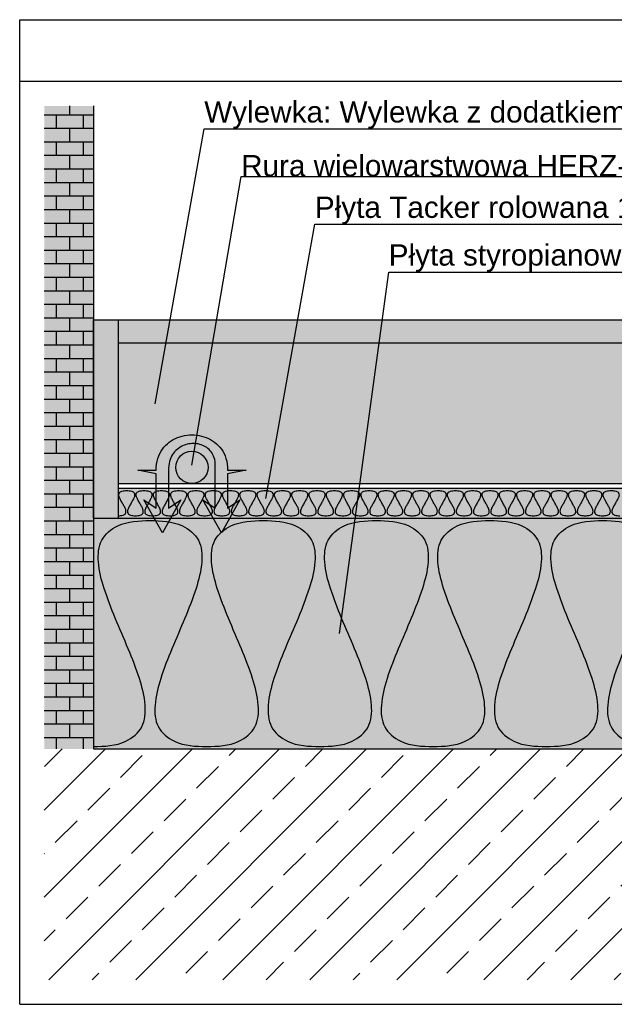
# Model space of a CAD drawing. Header units: millimetres. Extents: x 206445 to 335272, y 14092 to 100072.
# Tile 27 of 38: x 325868 to 329251, y 38958 to 44558. Entities that reach past the tile are written whole.
import ezdxf
from ezdxf.lldxf.tags import DXFTag

# ---------------------------------------------------------------- set-up
doc = ezdxf.new("R2010")
doc.units = ezdxf.units.MM
doc.layers.add('IS_Rysunek_konstrukcji_podłogi', color=7, linetype='SOLID', true_color=0x000000)
doc.styles.get("Standard").update_dxf_attribs({"font": 'arial.ttf'})
tags = doc.linetypes.add('SOLID', pattern=[10, 10, 0]).pattern_tags.tags
tags[6:7] = [DXFTag(74, 4), DXFTag(75, 0), DXFTag(340, '0'), DXFTag(46, 0.0), DXFTag(50, 0.0), DXFTag(44, 0.0), DXFTag(45, 0.0)]
tags[4:5] = [DXFTag(74, 4), DXFTag(75, 0), DXFTag(340, '0'), DXFTag(46, 0.0), DXFTag(50, 0.0), DXFTag(44, 0.0), DXFTag(45, 0.0)]

msp = doc.modelspace()

# ---------------------------------------------------------------- hatches: boundary and pattern name
at = {"layer": 'IS_Rysunek_konstrukcji_podłogi'}
for color, points in [(15, [(326007.8, 44068.2), (326007.8, 40410.7), (326287.8, 40410.7), (326287.8, 44068.2)]), (1, [(326287.8, 41723.2), (326287.8, 42852), (326427.8, 42852), (326427.8, 41723.2)]), (176, [(326427.8, 42720.7), (326427.8, 42852), (332727.8, 42852), (332727.8, 42720.7)]), (9, [(326427.8, 41920.1), (326427.8, 42720.7), (332727.8, 42720.7), (332727.8, 41920.1)]), (41, [(326427.8, 41723.2), (326427.8, 41893.9), (332727.8, 41893.9), (332727.8, 41723.2)]), (2, [(326287.8, 40410.7), (326287.8, 41723.2), (332727.8, 41723.2), (332727.8, 40410.7)])]:
    msp.add_hatch(color=color, dxfattribs=at).paths.add_polyline_path(points)
h = msp.add_hatch(dxfattribs=at)
h.set_pattern_fill('BRICK', color=256, scale=308, style=0)
h.set_pattern_definition([(0, (-89646.64, -20200.17), (0, 77), []), (90, (-89646.64, -20200.17), (-154, 9e-15), [77, -77]), (90, (-89569.64, -20200.17), (-154, 9e-15), [-77, 77])])
h.paths.add_polyline_path([(326007.8, 44068.2), (326007.8, 40410.7), (326287.8, 40410.7), (326287.8, 44068.2)])
h = msp.add_hatch(dxfattribs=at)
h.set_pattern_fill('AR-CONC', color=256, scale=14, style=0)
h.set_pattern_definition([(50, (-89646.64, -20200.17), (100.416426, -8.785299), [10.5, -115.5]), (355, (-89646.64, -20200.17), (-19.425187, 105.306899), [8.4, -92.4]), (100.4514, (-89638.27, -20200.9), (80.991313, 96.521536), [8.923627, -98.159896]), (46.1842, (-89646.64, -20172.17), (149.413747, -23.172662), [15.75, -173.25]), (96.6356, (-89634.19, -20174.1), (130.85278, 136.3765), [13.38544, -147.23982]), (351.1842, (-89646.64, -20172.17), (130.85267, 136.376604), [12.6, -138.6]), (21, (-89632.64, -20179.17), (83.566987, -56.366645), [10.5, -115.5]), (326, (-89632.64, -20179.17), (34.064146, 101.521006), [8.4, -92.4]), (71.4514, (-89625.68, -20183.87), (117.631168, 45.15427), [8.923627, -98.159896]), (37.5, (-89646.64, -20200.17), (1.7023797, 46.6051395), [0, -91.28, 0, -93.8, 0, -92.75]), (7.5, (-89646.64, -20200.17), (36.829735, 55.2176397), [0, -53.48, 0, -89.18, 0, -35.35]), (327.5, (-89677.86, -20200.17), (74.735141, -3.157682), [0, -35, 0, -109.2, 0, -144.9]), (317.5, (-89691.86, -20200.17), (81.646064, 14.014698), [0, -45.5, 0, -72.52, 0, -102.9])])
h.paths.add_polyline_path([(326427.8, 41920.1), (326427.8, 42720.7), (332727.8, 42720.7), (332727.8, 41920.1)])
h = msp.add_hatch(dxfattribs=at)
h.set_pattern_fill('ANSI33', color=256, scale=1400, style=0)
h.set_pattern_definition([(45, (-89646.64, -20200.17), (-247.48737, 247.48737), []), (45, (-89399.15, -20200.17), (-247.48737, 247.48737), [175, -87.5])])
h.paths.add_polyline_path([(326007.8, 39098.2), (326007.8, 40410.7), (332727.8, 40410.7), (332727.8, 39098.2)])

# ---------------------------------------------------------------- linework, layer by layer
for p, q in [((325867.8, 38958.2), (325867.8, 44558.2)), ((325867.8, 44558.2), (332867.8, 44558.2)), ((325867.8, 38958.2), (325867.8, 44208.2)), ((325867.8, 44208.2), (332867.8, 44208.2)), ((326287.8, 44068.2), (326287.8, 40410.7)), ((326637.8, 42372.9), (326917.8, 43937)), ((326917.8, 43937), (331285.8, 43937)), ((326847.8, 42025.1), (327127.8, 43665.7)), ((327127.8, 43665.7), (330739.8, 43665.7)), ((327267.8, 41834.8), (327547.8, 43394.5)), ((327547.8, 43394.5), (330613.8, 43394.5)), ((327687.8, 41067), (327967.8, 43123.2)), ((327967.8, 43123.2), (331299.8, 43123.2)), ((326287.8, 41723.2), (326287.8, 42852)), ((326287.8, 42852), (326427.8, 42852)), ((326427.8, 42852), (332727.8, 42852)), ((326427.8, 42852), (326427.8, 41723.2)), ((326427.8, 42720.7), (332727.8, 42720.7)), ((326980.8, 41780.1), (326980.8, 42025.1)), ((326644.8, 41976.1), (326539.8, 41997.1)), ((326539.8, 41997.1), (326644.8, 41997.1)), ((326644.8, 41780.1), (326644.8, 41976.1)), ((326714.8, 41997.1), (326714.8, 41780.1)), ((327050.8, 41997.1), (327155.8, 41997.1)), ((327155.8, 41997.1), (327050.8, 41976.1)), ((327050.8, 41976.1), (327050.8, 41780.1)), ((326427.8, 41920.1), (332727.8, 41920.1)), ((326427.8, 41893.9), (332727.8, 41893.9)), ((326427.8, 41893.9), (332727.8, 41893.9)), ((326679.8, 41640.1), (326574.8, 41826.8)), ((326574.8, 41826.8), (326644.8, 41780.1)), ((326784.8, 41826.8), (326679.8, 41640.1)), ((326714.8, 41780.1), (326784.8, 41826.8)), ((327015.8, 41640.1), (326910.8, 41826.8)), ((326910.8, 41826.8), (326980.8, 41780.1)), ((327120.8, 41826.8), (327015.8, 41640.1)), ((327050.8, 41780.1), (327120.8, 41826.8)), ((326287.8, 41723.2), (332727.8, 41723.2)), ((326287.8, 41723.2), (326427.8, 41723.2)), ((326427.8, 41723.2), (332727.8, 41723.2)), ((326287.8, 40410.7), (332727.8, 40410.7)), ((325867.8, 38958.2), (332867.8, 38958.2)), ((325867.8, 38958.2), (332867.8, 38958.2))]:
    msp.add_line(p, q, dxfattribs=at)
msp.add_ellipse((326847.8, 42012), major_axis=(91.9, 0), ratio=1, dxfattribs=at)
for points, knots in [([(326644.8, 41997.1), (326644.8, 42019.3), (326650.2, 42061.5), (326676.9, 42116.7), (326717.1, 42157.5), (326766, 42184), (326820, 42197.2), (326875.5, 42197.2), (326929.5, 42184), (326978.4, 42157.5), (327018.6, 42116.7), (327045.4, 42061.5), (327050.8, 42019.3), (327050.8, 41997.1)], [0, 0, 0, 0, 4.75892, 8.957988, 12.91344, 16.818823, 20.746421, 24.690072, 28.61767, 32.523052, 36.478504, 40.677573, 45.436492, 45.436492, 45.436492, 45.436492]), ([(326980.8, 42025.1), (326980.8, 42039.1), (326977.2, 42065.9), (326959.6, 42100.6), (326933.3, 42126), (326901.2, 42142), (326865.8, 42148.9), (326829.3, 42147), (326793.8, 42135.9), (326761.7, 42115.4), (326735.5, 42084.8), (326718.2, 42044.2), (326714.8, 42013.4), (326714.8, 41997.1)], [0, 0, 0, 0, 3.00645, 5.668686, 8.193016, 10.704969, 13.253303, 15.84069, 18.459509, 21.125605, 23.908379, 26.948404, 30.449064, 30.449064, 30.449064, 30.449064])]:
    msp.add_open_spline(points, degree=3, knots=knots, dxfattribs=at)
at = {"layer": 'IS_Rysunek_konstrukcji_podłogi', "color": 8, "true_color": 0x777777}
for points, knots in [([(326427.8, 41737.2), (326437.2, 41737.2), (326452, 41737.7), (326471.4, 41747.4), (326474, 41764.9), (326467.6, 41781.4), (326458, 41799.3), (326446.8, 41817.8), (326437.2, 41835.7), (326430.8, 41852.2), (326433.4, 41869.7), (326452.7, 41879.4), (326467.5, 41879.9), (326477, 41879.9)], [0, 0, 0, 0, 2.021393, 3.209987, 4.203861, 5.457031, 6.965177, 8.567762, 10.075908, 11.329078, 12.322952, 13.511546, 15.532939, 15.532939, 15.532939, 15.532939]), ([(326477, 41879.9), (326486.4, 41879.9), (326501.3, 41879.4), (326520.6, 41869.7), (326523.2, 41852.2), (326516.8, 41835.7), (326507.2, 41817.8), (326496, 41799.3), (326486.4, 41781.4), (326480, 41764.9), (326482.6, 41747.4), (326501.9, 41737.7), (326516.8, 41737.2), (326526.2, 41737.2)], [0, 0, 0, 0, 2.021393, 3.209987, 4.203861, 5.457031, 6.965177, 8.567762, 10.075908, 11.329078, 12.322952, 13.511546, 15.532939, 15.532939, 15.532939, 15.532939]), ([(326526.2, 41737.2), (326535.6, 41737.2), (326550.5, 41737.7), (326569.8, 41747.4), (326572.4, 41764.9), (326566, 41781.4), (326556.4, 41799.3), (326545.2, 41817.8), (326535.6, 41835.7), (326529.2, 41852.2), (326531.8, 41869.7), (326551.1, 41879.4), (326566, 41879.9), (326575.4, 41879.9)], [0, 0, 0, 0, 2.021393, 3.209987, 4.203861, 5.457031, 6.965177, 8.567762, 10.075908, 11.329078, 12.322952, 13.511546, 15.532939, 15.532939, 15.532939, 15.532939]), ([(326575.4, 41879.9), (326584.8, 41879.9), (326599.7, 41879.4), (326619, 41869.7), (326621.6, 41852.2), (326615.2, 41835.7), (326605.6, 41817.8), (326594.4, 41799.3), (326584.8, 41781.4), (326578.4, 41764.9), (326581, 41747.4), (326600.4, 41737.7), (326615.2, 41737.2), (326624.6, 41737.2)], [0, 0, 0, 0, 2.021393, 3.209987, 4.203861, 5.457031, 6.965177, 8.567762, 10.075908, 11.329078, 12.322952, 13.511546, 15.532939, 15.532939, 15.532939, 15.532939]), ([(326624.6, 41737.2), (326634.1, 41737.2), (326648.9, 41737.7), (326668.3, 41747.4), (326670.8, 41764.9), (326664.4, 41781.4), (326654.8, 41799.3), (326643.6, 41817.8), (326634.1, 41835.7), (326627.7, 41852.2), (326630.2, 41869.7), (326649.6, 41879.4), (326664.4, 41879.9), (326673.9, 41879.9)], [0, 0, 0, 0, 2.021393, 3.209987, 4.203861, 5.457031, 6.965177, 8.567762, 10.075908, 11.329078, 12.322952, 13.511546, 15.532939, 15.532939, 15.532939, 15.532939]), ([(326673.9, 41879.9), (326683.3, 41879.9), (326698.1, 41879.4), (326717.5, 41869.7), (326720.1, 41852.2), (326713.6, 41835.7), (326704.1, 41817.8), (326692.9, 41799.3), (326683.3, 41781.4), (326676.9, 41764.9), (326679.4, 41747.4), (326698.8, 41737.7), (326713.6, 41737.2), (326723.1, 41737.2)], [0, 0, 0, 0, 2.021393, 3.209987, 4.203861, 5.457031, 6.965177, 8.567762, 10.075908, 11.329078, 12.322952, 13.511546, 15.532939, 15.532939, 15.532939, 15.532939]), ([(326723.1, 41737.2), (326732.5, 41737.2), (326747.4, 41737.7), (326766.7, 41747.4), (326769.3, 41764.9), (326762.9, 41781.4), (326753.3, 41799.3), (326742.1, 41817.8), (326732.5, 41835.7), (326726.1, 41852.2), (326728.7, 41869.7), (326748, 41879.4), (326762.9, 41879.9), (326772.3, 41879.9)], [0, 0, 0, 0, 2.021393, 3.209987, 4.203861, 5.457031, 6.965177, 8.567762, 10.075908, 11.329078, 12.322952, 13.511546, 15.532939, 15.532939, 15.532939, 15.532939]), ([(326772.3, 41879.9), (326781.7, 41879.9), (326796.6, 41879.4), (326815.9, 41869.7), (326818.5, 41852.2), (326812.1, 41835.7), (326802.5, 41817.8), (326791.3, 41799.3), (326781.7, 41781.4), (326775.3, 41764.9), (326777.9, 41747.4), (326797.2, 41737.7), (326812.1, 41737.2), (326821.5, 41737.2)], [0, 0, 0, 0, 2.021393, 3.209987, 4.203861, 5.457031, 6.965177, 8.567762, 10.075908, 11.329078, 12.322952, 13.511546, 15.532939, 15.532939, 15.532939, 15.532939]), ([(326821.5, 41737.2), (326830.9, 41737.2), (326845.8, 41737.7), (326865.1, 41747.4), (326867.7, 41764.9), (326861.3, 41781.4), (326851.7, 41799.3), (326840.5, 41817.8), (326830.9, 41835.7), (326824.5, 41852.2), (326827.1, 41869.7), (326846.4, 41879.4), (326861.3, 41879.9), (326870.7, 41879.9)], [0, 0, 0, 0, 2.021393, 3.209987, 4.203861, 5.457031, 6.965177, 8.567762, 10.075908, 11.329078, 12.322952, 13.511546, 15.532939, 15.532939, 15.532939, 15.532939]), ([(326870.7, 41879.9), (326880.2, 41879.9), (326895, 41879.4), (326914.4, 41869.7), (326916.9, 41852.2), (326910.5, 41835.7), (326900.9, 41817.8), (326889.7, 41799.3), (326880.2, 41781.4), (326873.7, 41764.9), (326876.3, 41747.4), (326895.7, 41737.7), (326910.5, 41737.2), (326919.9, 41737.2)], [0, 0, 0, 0, 2.021393, 3.209987, 4.203861, 5.457031, 6.965177, 8.567762, 10.075908, 11.329078, 12.322952, 13.511546, 15.532939, 15.532939, 15.532939, 15.532939]), ([(326919.9, 41737.2), (326929.4, 41737.2), (326944.2, 41737.7), (326963.6, 41747.4), (326966.2, 41764.9), (326959.7, 41781.4), (326950.2, 41799.3), (326939, 41817.8), (326929.4, 41835.7), (326923, 41852.2), (326925.5, 41869.7), (326944.9, 41879.4), (326959.7, 41879.9), (326969.2, 41879.9)], [0, 0, 0, 0, 2.021393, 3.209987, 4.203861, 5.457031, 6.965177, 8.567762, 10.075908, 11.329078, 12.322952, 13.511546, 15.532939, 15.532939, 15.532939, 15.532939]), ([(326969.2, 41879.9), (326978.6, 41879.9), (326993.4, 41879.4), (327012.8, 41869.7), (327015.4, 41852.2), (327009, 41835.7), (326999.4, 41817.8), (326988.2, 41799.3), (326978.6, 41781.4), (326972.2, 41764.9), (326974.8, 41747.4), (326994.1, 41737.7), (327009, 41737.2), (327018.4, 41737.2)], [0, 0, 0, 0, 2.021393, 3.209987, 4.203861, 5.457031, 6.965177, 8.567762, 10.075908, 11.329078, 12.322952, 13.511546, 15.532939, 15.532939, 15.532939, 15.532939]), ([(327018.4, 41737.2), (327027.8, 41737.2), (327042.7, 41737.7), (327062, 41747.4), (327064.6, 41764.9), (327058.2, 41781.4), (327048.6, 41799.3), (327037.4, 41817.8), (327027.8, 41835.7), (327021.4, 41852.2), (327024, 41869.7), (327043.3, 41879.4), (327058.2, 41879.9), (327067.6, 41879.9)], [0, 0, 0, 0, 2.021393, 3.209987, 4.203861, 5.457031, 6.965177, 8.567762, 10.075908, 11.329078, 12.322952, 13.511546, 15.532939, 15.532939, 15.532939, 15.532939]), ([(327067.6, 41879.9), (327077, 41879.9), (327091.9, 41879.4), (327111.2, 41869.7), (327113.8, 41852.2), (327107.4, 41835.7), (327097.8, 41817.8), (327086.6, 41799.3), (327077, 41781.4), (327070.6, 41764.9), (327073.2, 41747.4), (327092.5, 41737.7), (327107.4, 41737.2), (327116.8, 41737.2)], [0, 0, 0, 0, 2.021393, 3.209987, 4.203861, 5.457031, 6.965177, 8.567762, 10.075908, 11.329078, 12.322952, 13.511546, 15.532939, 15.532939, 15.532939, 15.532939]), ([(327116.8, 41737.2), (327126.3, 41737.2), (327141.1, 41737.7), (327160.4, 41747.4), (327163, 41764.9), (327156.6, 41781.4), (327147, 41799.3), (327135.8, 41817.8), (327126.2, 41835.7), (327119.8, 41852.2), (327122.4, 41869.7), (327141.8, 41879.4), (327156.6, 41879.9), (327166, 41879.9)], [0, 0, 0, 0, 2.021393, 3.209987, 4.203861, 5.457031, 6.965177, 8.567762, 10.075908, 11.329078, 12.322952, 13.511546, 15.532939, 15.532939, 15.532939, 15.532939]), ([(327166, 41879.9), (327175.5, 41879.9), (327190.3, 41879.4), (327209.7, 41869.7), (327212.2, 41852.2), (327205.8, 41835.7), (327196.2, 41817.8), (327185.1, 41799.3), (327175.5, 41781.4), (327169.1, 41764.9), (327171.6, 41747.4), (327191, 41737.7), (327205.8, 41737.2), (327215.3, 41737.2)], [0, 0, 0, 0, 2.021393, 3.209987, 4.203861, 5.457031, 6.965177, 8.567762, 10.075908, 11.329078, 12.322952, 13.511546, 15.532939, 15.532939, 15.532939, 15.532939]), ([(327215.3, 41737.2), (327224.7, 41737.2), (327239.5, 41737.7), (327258.9, 41747.4), (327261.5, 41764.9), (327255.1, 41781.4), (327245.5, 41799.3), (327234.3, 41817.8), (327224.7, 41835.7), (327218.3, 41852.2), (327220.9, 41869.7), (327240.2, 41879.4), (327255, 41879.9), (327264.5, 41879.9)], [0, 0, 0, 0, 2.021393, 3.209987, 4.203861, 5.457031, 6.965177, 8.567762, 10.075908, 11.329078, 12.322952, 13.511546, 15.532939, 15.532939, 15.532939, 15.532939]), ([(327264.5, 41879.9), (327273.9, 41879.9), (327288.8, 41879.4), (327308.1, 41869.7), (327310.7, 41852.2), (327304.3, 41835.7), (327294.7, 41817.8), (327283.5, 41799.3), (327273.9, 41781.4), (327267.5, 41764.9), (327270.1, 41747.4), (327289.4, 41737.7), (327304.3, 41737.2), (327313.7, 41737.2)], [0, 0, 0, 0, 2.021393, 3.209987, 4.203861, 5.457031, 6.965177, 8.567762, 10.075908, 11.329078, 12.322952, 13.511546, 15.532939, 15.532939, 15.532939, 15.532939]), ([(327313.7, 41737.2), (327323.1, 41737.2), (327338, 41737.7), (327357.3, 41747.4), (327359.9, 41764.9), (327353.5, 41781.4), (327343.9, 41799.3), (327332.7, 41817.8), (327323.1, 41835.7), (327316.7, 41852.2), (327319.3, 41869.7), (327338.6, 41879.4), (327353.5, 41879.9), (327362.9, 41879.9)], [0, 0, 0, 0, 2.021393, 3.209987, 4.203861, 5.457031, 6.965177, 8.567762, 10.075908, 11.329078, 12.322952, 13.511546, 15.532939, 15.532939, 15.532939, 15.532939]), ([(327362.9, 41879.9), (327372.3, 41879.9), (327387.2, 41879.4), (327406.5, 41869.7), (327409.1, 41852.2), (327402.7, 41835.7), (327393.1, 41817.8), (327381.9, 41799.3), (327372.3, 41781.4), (327365.9, 41764.9), (327368.5, 41747.4), (327387.9, 41737.7), (327402.7, 41737.2), (327412.1, 41737.2)], [0, 0, 0, 0, 2.021393, 3.209987, 4.203861, 5.457031, 6.965177, 8.567762, 10.075908, 11.329078, 12.322952, 13.511546, 15.532939, 15.532939, 15.532939, 15.532939]), ([(327412.1, 41737.2), (327421.6, 41737.2), (327436.4, 41737.7), (327455.8, 41747.4), (327458.3, 41764.9), (327451.9, 41781.4), (327442.3, 41799.3), (327431.1, 41817.8), (327421.6, 41835.7), (327415.2, 41852.2), (327417.7, 41869.7), (327437.1, 41879.4), (327451.9, 41879.9), (327461.4, 41879.9)], [0, 0, 0, 0, 2.021393, 3.209987, 4.203861, 5.457031, 6.965177, 8.567762, 10.075908, 11.329078, 12.322952, 13.511546, 15.532939, 15.532939, 15.532939, 15.532939]), ([(327461.4, 41879.9), (327470.8, 41879.9), (327485.6, 41879.4), (327505, 41869.7), (327507.6, 41852.2), (327501.1, 41835.7), (327491.6, 41817.8), (327480.4, 41799.3), (327470.8, 41781.4), (327464.4, 41764.9), (327466.9, 41747.4), (327486.3, 41737.7), (327501.1, 41737.2), (327510.6, 41737.2)], [0, 0, 0, 0, 2.021393, 3.209987, 4.203861, 5.457031, 6.965177, 8.567762, 10.075908, 11.329078, 12.322952, 13.511546, 15.532939, 15.532939, 15.532939, 15.532939]), ([(327510.6, 41737.2), (327520, 41737.2), (327534.9, 41737.7), (327554.2, 41747.4), (327556.8, 41764.9), (327550.4, 41781.4), (327540.8, 41799.3), (327529.6, 41817.8), (327520, 41835.7), (327513.6, 41852.2), (327516.2, 41869.7), (327535.5, 41879.4), (327550.4, 41879.9), (327559.8, 41879.9)], [0, 0, 0, 0, 2.021393, 3.209987, 4.203861, 5.457031, 6.965177, 8.567762, 10.075908, 11.329078, 12.322952, 13.511546, 15.532939, 15.532939, 15.532939, 15.532939]), ([(327559.8, 41879.9), (327569.2, 41879.9), (327584.1, 41879.4), (327603.4, 41869.7), (327606, 41852.2), (327599.6, 41835.7), (327590, 41817.8), (327578.8, 41799.3), (327569.2, 41781.4), (327562.8, 41764.9), (327565.4, 41747.4), (327584.7, 41737.7), (327599.6, 41737.2), (327609, 41737.2)], [0, 0, 0, 0, 2.021393, 3.209987, 4.203861, 5.457031, 6.965177, 8.567762, 10.075908, 11.329078, 12.322952, 13.511546, 15.532939, 15.532939, 15.532939, 15.532939]), ([(327609, 41737.2), (327618.4, 41737.2), (327633.3, 41737.7), (327652.6, 41747.4), (327655.2, 41764.9), (327648.8, 41781.4), (327639.2, 41799.3), (327628, 41817.8), (327618.4, 41835.7), (327612, 41852.2), (327614.6, 41869.7), (327633.9, 41879.4), (327648.8, 41879.9), (327658.2, 41879.9)], [0, 0, 0, 0, 2.021393, 3.209987, 4.203861, 5.457031, 6.965177, 8.567762, 10.075908, 11.329078, 12.322952, 13.511546, 15.532939, 15.532939, 15.532939, 15.532939]), ([(327658.2, 41879.9), (327667.7, 41879.9), (327682.5, 41879.4), (327701.9, 41869.7), (327704.4, 41852.2), (327698, 41835.7), (327688.4, 41817.8), (327677.2, 41799.3), (327667.7, 41781.4), (327661.2, 41764.9), (327663.8, 41747.4), (327683.2, 41737.7), (327698, 41737.2), (327707.4, 41737.2)], [0, 0, 0, 0, 2.021393, 3.209987, 4.203861, 5.457031, 6.965177, 8.567762, 10.075908, 11.329078, 12.322952, 13.511546, 15.532939, 15.532939, 15.532939, 15.532939]), ([(327707.4, 41737.2), (327716.9, 41737.2), (327731.7, 41737.7), (327751.1, 41747.4), (327753.7, 41764.9), (327747.2, 41781.4), (327737.7, 41799.3), (327726.5, 41817.8), (327716.9, 41835.7), (327710.5, 41852.2), (327713, 41869.7), (327732.4, 41879.4), (327747.2, 41879.9), (327756.7, 41879.9)], [0, 0, 0, 0, 2.021393, 3.209987, 4.203861, 5.457031, 6.965177, 8.567762, 10.075908, 11.329078, 12.322952, 13.511546, 15.532939, 15.532939, 15.532939, 15.532939]), ([(327756.7, 41879.9), (327766.1, 41879.9), (327780.9, 41879.4), (327800.3, 41869.7), (327802.9, 41852.2), (327796.5, 41835.7), (327786.9, 41817.8), (327775.7, 41799.3), (327766.1, 41781.4), (327759.7, 41764.9), (327762.3, 41747.4), (327781.6, 41737.7), (327796.5, 41737.2), (327805.9, 41737.2)], [0, 0, 0, 0, 2.021393, 3.209987, 4.203861, 5.457031, 6.965177, 8.567762, 10.075908, 11.329078, 12.322952, 13.511546, 15.532939, 15.532939, 15.532939, 15.532939]), ([(327805.9, 41737.2), (327815.3, 41737.2), (327830.2, 41737.7), (327849.5, 41747.4), (327852.1, 41764.9), (327845.7, 41781.4), (327836.1, 41799.3), (327824.9, 41817.8), (327815.3, 41835.7), (327808.9, 41852.2), (327811.5, 41869.7), (327830.8, 41879.4), (327845.7, 41879.9), (327855.1, 41879.9)], [0, 0, 0, 0, 2.021393, 3.209987, 4.203861, 5.457031, 6.965177, 8.567762, 10.075908, 11.329078, 12.322952, 13.511546, 15.532939, 15.532939, 15.532939, 15.532939]), ([(327855.1, 41879.9), (327864.5, 41879.9), (327879.4, 41879.4), (327898.7, 41869.7), (327901.3, 41852.2), (327894.9, 41835.7), (327885.3, 41817.8), (327874.1, 41799.3), (327864.5, 41781.4), (327858.1, 41764.9), (327860.7, 41747.4), (327880, 41737.7), (327894.9, 41737.2), (327904.3, 41737.2)], [0, 0, 0, 0, 2.021393, 3.209987, 4.203861, 5.457031, 6.965177, 8.567762, 10.075908, 11.329078, 12.322952, 13.511546, 15.532939, 15.532939, 15.532939, 15.532939]), ([(327904.3, 41737.2), (327913.8, 41737.2), (327928.6, 41737.7), (327947.9, 41747.4), (327950.5, 41764.9), (327944.1, 41781.4), (327934.5, 41799.3), (327923.3, 41817.8), (327913.7, 41835.7), (327907.3, 41852.2), (327909.9, 41869.7), (327929.3, 41879.4), (327944.1, 41879.9), (327953.5, 41879.9)], [0, 0, 0, 0, 2.021393, 3.209987, 4.203861, 5.457031, 6.965177, 8.567762, 10.075908, 11.329078, 12.322952, 13.511546, 15.532939, 15.532939, 15.532939, 15.532939]), ([(327953.5, 41879.9), (327963, 41879.9), (327977.8, 41879.4), (327997.2, 41869.7), (327999.7, 41852.2), (327993.3, 41835.7), (327983.7, 41817.8), (327972.6, 41799.3), (327963, 41781.4), (327956.6, 41764.9), (327959.1, 41747.4), (327978.5, 41737.7), (327993.3, 41737.2), (328002.8, 41737.2)], [0, 0, 0, 0, 2.021393, 3.209987, 4.203861, 5.457031, 6.965177, 8.567762, 10.075908, 11.329078, 12.322952, 13.511546, 15.532939, 15.532939, 15.532939, 15.532939]), ([(328002.8, 41737.2), (328012.2, 41737.2), (328027, 41737.7), (328046.4, 41747.4), (328049, 41764.9), (328042.6, 41781.4), (328033, 41799.3), (328021.8, 41817.8), (328012.2, 41835.7), (328005.8, 41852.2), (328008.4, 41869.7), (328027.7, 41879.4), (328042.5, 41879.9), (328052, 41879.9)], [0, 0, 0, 0, 2.021393, 3.209987, 4.203861, 5.457031, 6.965177, 8.567762, 10.075908, 11.329078, 12.322952, 13.511546, 15.532939, 15.532939, 15.532939, 15.532939]), ([(328052, 41879.9), (328061.4, 41879.9), (328076.3, 41879.4), (328095.6, 41869.7), (328098.2, 41852.2), (328091.8, 41835.7), (328082.2, 41817.8), (328071, 41799.3), (328061.4, 41781.4), (328055, 41764.9), (328057.6, 41747.4), (328076.9, 41737.7), (328091.8, 41737.2), (328101.2, 41737.2)], [0, 0, 0, 0, 2.021393, 3.209987, 4.203861, 5.457031, 6.965177, 8.567762, 10.075908, 11.329078, 12.322952, 13.511546, 15.532939, 15.532939, 15.532939, 15.532939]), ([(328101.2, 41737.2), (328110.6, 41737.2), (328125.5, 41737.7), (328144.8, 41747.4), (328147.4, 41764.9), (328141, 41781.4), (328131.4, 41799.3), (328120.2, 41817.8), (328110.6, 41835.7), (328104.2, 41852.2), (328106.8, 41869.7), (328126.1, 41879.4), (328141, 41879.9), (328150.4, 41879.9)], [0, 0, 0, 0, 2.021393, 3.209987, 4.203861, 5.457031, 6.965177, 8.567762, 10.075908, 11.329078, 12.322952, 13.511546, 15.532939, 15.532939, 15.532939, 15.532939]), ([(328150.4, 41879.9), (328159.8, 41879.9), (328174.7, 41879.4), (328194, 41869.7), (328196.6, 41852.2), (328190.2, 41835.7), (328180.6, 41817.8), (328169.4, 41799.3), (328159.8, 41781.4), (328153.4, 41764.9), (328156, 41747.4), (328175.4, 41737.7), (328190.2, 41737.2), (328199.6, 41737.2)], [0, 0, 0, 0, 2.021393, 3.209987, 4.203861, 5.457031, 6.965177, 8.567762, 10.075908, 11.329078, 12.322952, 13.511546, 15.532939, 15.532939, 15.532939, 15.532939]), ([(328199.6, 41737.2), (328209.1, 41737.2), (328223.9, 41737.7), (328243.3, 41747.4), (328245.8, 41764.9), (328239.4, 41781.4), (328229.8, 41799.3), (328218.6, 41817.8), (328209.1, 41835.7), (328202.7, 41852.2), (328205.2, 41869.7), (328224.6, 41879.4), (328239.4, 41879.9), (328248.9, 41879.9)], [0, 0, 0, 0, 2.021393, 3.209987, 4.203861, 5.457031, 6.965177, 8.567762, 10.075908, 11.329078, 12.322952, 13.511546, 15.532939, 15.532939, 15.532939, 15.532939]), ([(328248.9, 41879.9), (328258.3, 41879.9), (328273.1, 41879.4), (328292.5, 41869.7), (328295.1, 41852.2), (328288.6, 41835.7), (328279.1, 41817.8), (328267.9, 41799.3), (328258.3, 41781.4), (328251.9, 41764.9), (328254.4, 41747.4), (328273.8, 41737.7), (328288.6, 41737.2), (328298.1, 41737.2)], [0, 0, 0, 0, 2.021393, 3.209987, 4.203861, 5.457031, 6.965177, 8.567762, 10.075908, 11.329078, 12.322952, 13.511546, 15.532939, 15.532939, 15.532939, 15.532939]), ([(328298.1, 41737.2), (328307.5, 41737.2), (328322.4, 41737.7), (328341.7, 41747.4), (328344.3, 41764.9), (328337.9, 41781.4), (328328.3, 41799.3), (328317.1, 41817.8), (328307.5, 41835.7), (328301.1, 41852.2), (328303.7, 41869.7), (328323, 41879.4), (328337.9, 41879.9), (328347.3, 41879.9)], [0, 0, 0, 0, 2.021393, 3.209987, 4.203861, 5.457031, 6.965177, 8.567762, 10.075908, 11.329078, 12.322952, 13.511546, 15.532939, 15.532939, 15.532939, 15.532939]), ([(328347.3, 41879.9), (328356.7, 41879.9), (328371.6, 41879.4), (328390.9, 41869.7), (328393.5, 41852.2), (328387.1, 41835.7), (328377.5, 41817.8), (328366.3, 41799.3), (328356.7, 41781.4), (328350.3, 41764.9), (328352.9, 41747.4), (328372.2, 41737.7), (328387.1, 41737.2), (328396.5, 41737.2)], [0, 0, 0, 0, 2.021393, 3.209987, 4.203861, 5.457031, 6.965177, 8.567762, 10.075908, 11.329078, 12.322952, 13.511546, 15.532939, 15.532939, 15.532939, 15.532939]), ([(328396.5, 41737.2), (328405.9, 41737.2), (328420.8, 41737.7), (328440.1, 41747.4), (328442.7, 41764.9), (328436.3, 41781.4), (328426.7, 41799.3), (328415.5, 41817.8), (328405.9, 41835.7), (328399.5, 41852.2), (328402.1, 41869.7), (328421.4, 41879.4), (328436.3, 41879.9), (328445.7, 41879.9)], [0, 0, 0, 0, 2.021393, 3.209987, 4.203861, 5.457031, 6.965177, 8.567762, 10.075908, 11.329078, 12.322952, 13.511546, 15.532939, 15.532939, 15.532939, 15.532939]), ([(328445.7, 41879.9), (328455.2, 41879.9), (328470, 41879.4), (328489.4, 41869.7), (328491.9, 41852.2), (328485.5, 41835.7), (328475.9, 41817.8), (328464.7, 41799.3), (328455.2, 41781.4), (328448.7, 41764.9), (328451.3, 41747.4), (328470.7, 41737.7), (328485.5, 41737.2), (328494.9, 41737.2)], [0, 0, 0, 0, 2.021393, 3.209987, 4.203861, 5.457031, 6.965177, 8.567762, 10.075908, 11.329078, 12.322952, 13.511546, 15.532939, 15.532939, 15.532939, 15.532939]), ([(328494.9, 41737.2), (328504.4, 41737.2), (328519.2, 41737.7), (328538.6, 41747.4), (328541.2, 41764.9), (328534.7, 41781.4), (328525.2, 41799.3), (328514, 41817.8), (328504.4, 41835.7), (328498, 41852.2), (328500.5, 41869.7), (328519.9, 41879.4), (328534.7, 41879.9), (328544.2, 41879.9)], [0, 0, 0, 0, 2.021393, 3.209987, 4.203861, 5.457031, 6.965177, 8.567762, 10.075908, 11.329078, 12.322952, 13.511546, 15.532939, 15.532939, 15.532939, 15.532939]), ([(328544.2, 41879.9), (328553.6, 41879.9), (328568.4, 41879.4), (328587.8, 41869.7), (328590.4, 41852.2), (328584, 41835.7), (328574.4, 41817.8), (328563.2, 41799.3), (328553.6, 41781.4), (328547.2, 41764.9), (328549.8, 41747.4), (328569.1, 41737.7), (328584, 41737.2), (328593.4, 41737.2)], [0, 0, 0, 0, 2.021393, 3.209987, 4.203861, 5.457031, 6.965177, 8.567762, 10.075908, 11.329078, 12.322952, 13.511546, 15.532939, 15.532939, 15.532939, 15.532939]), ([(328593.4, 41737.2), (328602.8, 41737.2), (328617.7, 41737.7), (328637, 41747.4), (328639.6, 41764.9), (328633.2, 41781.4), (328623.6, 41799.3), (328612.4, 41817.8), (328602.8, 41835.7), (328596.4, 41852.2), (328599, 41869.7), (328618.3, 41879.4), (328633.2, 41879.9), (328642.6, 41879.9)], [0, 0, 0, 0, 2.021393, 3.209987, 4.203861, 5.457031, 6.965177, 8.567762, 10.075908, 11.329078, 12.322952, 13.511546, 15.532939, 15.532939, 15.532939, 15.532939]), ([(328642.6, 41879.9), (328652, 41879.9), (328666.9, 41879.4), (328686.2, 41869.7), (328688.8, 41852.2), (328682.4, 41835.7), (328672.8, 41817.8), (328661.6, 41799.3), (328652, 41781.4), (328645.6, 41764.9), (328648.2, 41747.4), (328667.5, 41737.7), (328682.4, 41737.2), (328691.8, 41737.2)], [0, 0, 0, 0, 2.021393, 3.209987, 4.203861, 5.457031, 6.965177, 8.567762, 10.075908, 11.329078, 12.322952, 13.511546, 15.532939, 15.532939, 15.532939, 15.532939]), ([(328691.8, 41737.2), (328701.3, 41737.2), (328716.1, 41737.7), (328735.4, 41747.4), (328738, 41764.9), (328731.6, 41781.4), (328722, 41799.3), (328710.8, 41817.8), (328701.2, 41835.7), (328694.8, 41852.2), (328697.4, 41869.7), (328716.8, 41879.4), (328731.6, 41879.9), (328741, 41879.9)], [0, 0, 0, 0, 2.021393, 3.209987, 4.203861, 5.457031, 6.965177, 8.567762, 10.075908, 11.329078, 12.322952, 13.511546, 15.532939, 15.532939, 15.532939, 15.532939]), ([(328741, 41879.9), (328750.5, 41879.9), (328765.3, 41879.4), (328784.7, 41869.7), (328787.2, 41852.2), (328780.8, 41835.7), (328771.2, 41817.8), (328760.1, 41799.3), (328750.5, 41781.4), (328744.1, 41764.9), (328746.6, 41747.4), (328766, 41737.7), (328780.8, 41737.2), (328790.3, 41737.2)], [0, 0, 0, 0, 2.021393, 3.209987, 4.203861, 5.457031, 6.965177, 8.567762, 10.075908, 11.329078, 12.322952, 13.511546, 15.532939, 15.532939, 15.532939, 15.532939]), ([(328790.3, 41737.2), (328799.7, 41737.2), (328814.5, 41737.7), (328833.9, 41747.4), (328836.5, 41764.9), (328830.1, 41781.4), (328820.5, 41799.3), (328809.3, 41817.8), (328799.7, 41835.7), (328793.3, 41852.2), (328795.9, 41869.7), (328815.2, 41879.4), (328830, 41879.9), (328839.5, 41879.9)], [0, 0, 0, 0, 2.021393, 3.209987, 4.203861, 5.457031, 6.965177, 8.567762, 10.075908, 11.329078, 12.322952, 13.511546, 15.532939, 15.532939, 15.532939, 15.532939]), ([(328839.5, 41879.9), (328848.9, 41879.9), (328863.8, 41879.4), (328883.1, 41869.7), (328885.7, 41852.2), (328879.3, 41835.7), (328869.7, 41817.8), (328858.5, 41799.3), (328848.9, 41781.4), (328842.5, 41764.9), (328845.1, 41747.4), (328864.4, 41737.7), (328879.3, 41737.2), (328888.7, 41737.2)], [0, 0, 0, 0, 2.021393, 3.209987, 4.203861, 5.457031, 6.965177, 8.567762, 10.075908, 11.329078, 12.322952, 13.511546, 15.532939, 15.532939, 15.532939, 15.532939]), ([(328888.7, 41737.2), (328898.1, 41737.2), (328913, 41737.7), (328932.3, 41747.4), (328934.9, 41764.9), (328928.5, 41781.4), (328918.9, 41799.3), (328907.7, 41817.8), (328898.1, 41835.7), (328891.7, 41852.2), (328894.3, 41869.7), (328913.6, 41879.4), (328928.5, 41879.9), (328937.9, 41879.9)], [0, 0, 0, 0, 2.021393, 3.209987, 4.203861, 5.457031, 6.965177, 8.567762, 10.075908, 11.329078, 12.322952, 13.511546, 15.532939, 15.532939, 15.532939, 15.532939]), ([(328937.9, 41879.9), (328947.3, 41879.9), (328962.2, 41879.4), (328981.5, 41869.7), (328984.1, 41852.2), (328977.7, 41835.7), (328968.1, 41817.8), (328956.9, 41799.3), (328947.3, 41781.4), (328940.9, 41764.9), (328943.5, 41747.4), (328962.9, 41737.7), (328977.7, 41737.2), (328987.1, 41737.2)], [0, 0, 0, 0, 2.021393, 3.209987, 4.203861, 5.457031, 6.965177, 8.567762, 10.075908, 11.329078, 12.322952, 13.511546, 15.532939, 15.532939, 15.532939, 15.532939]), ([(328987.1, 41737.2), (328996.6, 41737.2), (329011.4, 41737.7), (329030.8, 41747.4), (329033.3, 41764.9), (329026.9, 41781.4), (329017.3, 41799.3), (329006.1, 41817.8), (328996.6, 41835.7), (328990.2, 41852.2), (328992.7, 41869.7), (329012.1, 41879.4), (329026.9, 41879.9), (329036.4, 41879.9)], [0, 0, 0, 0, 2.021393, 3.209987, 4.203861, 5.457031, 6.965177, 8.567762, 10.075908, 11.329078, 12.322952, 13.511546, 15.532939, 15.532939, 15.532939, 15.532939]), ([(329036.4, 41879.9), (329045.8, 41879.9), (329060.6, 41879.4), (329080, 41869.7), (329082.6, 41852.2), (329076.1, 41835.7), (329066.6, 41817.8), (329055.4, 41799.3), (329045.8, 41781.4), (329039.4, 41764.9), (329041.9, 41747.4), (329061.3, 41737.7), (329076.1, 41737.2), (329085.6, 41737.2)], [0, 0, 0, 0, 2.021393, 3.209987, 4.203861, 5.457031, 6.965177, 8.567762, 10.075908, 11.329078, 12.322952, 13.511546, 15.532939, 15.532939, 15.532939, 15.532939]), ([(329085.6, 41737.2), (329095, 41737.2), (329109.9, 41737.7), (329129.2, 41747.4), (329131.8, 41764.9), (329125.4, 41781.4), (329115.8, 41799.3), (329104.6, 41817.8), (329095, 41835.7), (329088.6, 41852.2), (329091.2, 41869.7), (329110.5, 41879.4), (329125.4, 41879.9), (329134.8, 41879.9)], [0, 0, 0, 0, 2.021393, 3.209987, 4.203861, 5.457031, 6.965177, 8.567762, 10.075908, 11.329078, 12.322952, 13.511546, 15.532939, 15.532939, 15.532939, 15.532939]), ([(329134.8, 41879.9), (329144.2, 41879.9), (329159.1, 41879.4), (329178.4, 41869.7), (329181, 41852.2), (329174.6, 41835.7), (329165, 41817.8), (329153.8, 41799.3), (329144.2, 41781.4), (329137.8, 41764.9), (329140.4, 41747.4), (329159.7, 41737.7), (329174.6, 41737.2), (329184, 41737.2)], [0, 0, 0, 0, 2.021393, 3.209987, 4.203861, 5.457031, 6.965177, 8.567762, 10.075908, 11.329078, 12.322952, 13.511546, 15.532939, 15.532939, 15.532939, 15.532939]), ([(329184, 41737.2), (329193.4, 41737.2), (329208.3, 41737.7), (329227.6, 41747.4), (329230.2, 41764.9), (329223.8, 41781.4), (329214.2, 41799.3), (329203, 41817.8), (329193.4, 41835.7), (329187, 41852.2), (329189.6, 41869.7), (329208.9, 41879.4), (329223.8, 41879.9), (329233.2, 41879.9)], [0, 0, 0, 0, 2.021393, 3.209987, 4.203861, 5.457031, 6.965177, 8.567762, 10.075908, 11.329078, 12.322952, 13.511546, 15.532939, 15.532939, 15.532939, 15.532939]), ([(329233.2, 41879.9), (329242.7, 41879.9), (329257.5, 41879.4), (329276.9, 41869.7), (329279.4, 41852.2), (329273, 41835.7), (329263.4, 41817.8), (329252.2, 41799.3), (329242.7, 41781.4), (329236.2, 41764.9), (329238.8, 41747.4), (329258.2, 41737.7), (329273, 41737.2), (329282.4, 41737.2)], [0, 0, 0, 0, 2.021393, 3.209987, 4.203861, 5.457031, 6.965177, 8.567762, 10.075908, 11.329078, 12.322952, 13.511546, 15.532939, 15.532939, 15.532939, 15.532939]), ([(326287.8, 40424.7), (326349.9, 40424.7), (326456.8, 40429.4), (326578.9, 40529.4), (326588.4, 40672.1), (326549.7, 40819.6), (326485.5, 40983.1), (326412, 41150.9), (326347.8, 41314.3), (326309.2, 41461.8), (326318.6, 41604.5), (326440.7, 41704.5), (326547.7, 41709.2), (326609.8, 41709.2)], [0, 0, 0, 0, 13.305702, 22.062542, 30.921256, 41.990874, 54.878207, 68.42261, 81.309943, 92.379562, 101.238276, 109.995116, 123.300817, 123.300817, 123.300817, 123.300817]), ([(326609.8, 41709.2), (326671.9, 41709.2), (326778.8, 41704.5), (326900.9, 41604.5), (326910.4, 41461.8), (326871.7, 41314.3), (326807.5, 41150.9), (326734, 40983.1), (326669.8, 40819.6), (326631.2, 40672.1), (326640.6, 40529.4), (326762.7, 40429.4), (326869.7, 40424.7), (326931.8, 40424.7)], [0, 0, 0, 0, 13.305702, 22.062542, 30.921256, 41.990874, 54.878207, 68.42261, 81.309943, 92.379562, 101.238276, 109.995116, 123.300817, 123.300817, 123.300817, 123.300817]), ([(326931.8, 40424.7), (326993.9, 40424.7), (327100.8, 40429.4), (327222.9, 40529.4), (327232.4, 40672.1), (327193.7, 40819.6), (327129.5, 40983.1), (327056, 41150.9), (326991.8, 41314.3), (326953.2, 41461.8), (326962.6, 41604.5), (327084.7, 41704.5), (327191.7, 41709.2), (327253.8, 41709.2)], [0, 0, 0, 0, 13.305702, 22.062542, 30.921256, 41.990874, 54.878207, 68.42261, 81.309943, 92.379562, 101.238276, 109.995116, 123.300817, 123.300817, 123.300817, 123.300817]), ([(327253.8, 41709.2), (327315.9, 41709.2), (327422.8, 41704.5), (327544.9, 41604.5), (327554.4, 41461.8), (327515.7, 41314.3), (327451.5, 41150.9), (327378, 40983.1), (327313.8, 40819.6), (327275.2, 40672.1), (327284.6, 40529.4), (327406.7, 40429.4), (327513.7, 40424.7), (327575.8, 40424.7)], [0, 0, 0, 0, 13.305702, 22.062542, 30.921256, 41.990874, 54.878207, 68.42261, 81.309943, 92.379562, 101.238276, 109.995116, 123.300817, 123.300817, 123.300817, 123.300817]), ([(327575.8, 40424.7), (327637.9, 40424.7), (327744.8, 40429.4), (327866.9, 40529.4), (327876.4, 40672.1), (327837.7, 40819.6), (327773.5, 40983.1), (327700, 41150.9), (327635.8, 41314.3), (327597.2, 41461.8), (327606.6, 41604.5), (327728.7, 41704.5), (327835.7, 41709.2), (327897.8, 41709.2)], [0, 0, 0, 0, 13.305702, 22.062542, 30.921256, 41.990874, 54.878207, 68.42261, 81.309943, 92.379562, 101.238276, 109.995116, 123.300817, 123.300817, 123.300817, 123.300817]), ([(327897.8, 41709.2), (327959.9, 41709.2), (328066.8, 41704.5), (328188.9, 41604.5), (328198.4, 41461.8), (328159.7, 41314.3), (328095.5, 41150.9), (328022, 40983.1), (327957.8, 40819.6), (327919.2, 40672.1), (327928.6, 40529.4), (328050.7, 40429.4), (328157.7, 40424.7), (328219.8, 40424.7)], [0, 0, 0, 0, 13.305702, 22.062542, 30.921256, 41.990874, 54.878207, 68.42261, 81.309943, 92.379562, 101.238276, 109.995116, 123.300817, 123.300817, 123.300817, 123.300817]), ([(328219.8, 40424.7), (328281.9, 40424.7), (328388.8, 40429.4), (328510.9, 40529.4), (328520.4, 40672.1), (328481.7, 40819.6), (328417.5, 40983.1), (328344, 41150.9), (328279.8, 41314.3), (328241.2, 41461.8), (328250.6, 41604.5), (328372.7, 41704.5), (328479.7, 41709.2), (328541.8, 41709.2)], [0, 0, 0, 0, 13.305702, 22.062542, 30.921256, 41.990874, 54.878207, 68.42261, 81.309943, 92.379562, 101.238276, 109.995116, 123.300817, 123.300817, 123.300817, 123.300817]), ([(328541.8, 41709.2), (328603.9, 41709.2), (328710.8, 41704.5), (328832.9, 41604.5), (328842.4, 41461.8), (328803.7, 41314.3), (328739.5, 41150.9), (328666, 40983.1), (328601.8, 40819.6), (328563.2, 40672.1), (328572.6, 40529.4), (328694.7, 40429.4), (328801.7, 40424.7), (328863.8, 40424.7)], [0, 0, 0, 0, 13.305702, 22.062542, 30.921256, 41.990874, 54.878207, 68.42261, 81.309943, 92.379562, 101.238276, 109.995116, 123.300817, 123.300817, 123.300817, 123.300817]), ([(328863.8, 40424.7), (328925.9, 40424.7), (329032.8, 40429.4), (329154.9, 40529.4), (329164.4, 40672.1), (329125.7, 40819.6), (329061.5, 40983.1), (328988, 41150.9), (328923.8, 41314.3), (328885.2, 41461.8), (328894.6, 41604.5), (329016.7, 41704.5), (329123.7, 41709.2), (329185.8, 41709.2)], [0, 0, 0, 0, 13.305702, 22.062542, 30.921256, 41.990874, 54.878207, 68.42261, 81.309943, 92.379562, 101.238276, 109.995116, 123.300817, 123.300817, 123.300817, 123.300817]), ([(329185.8, 41709.2), (329247.9, 41709.2), (329354.8, 41704.5), (329476.9, 41604.5), (329486.4, 41461.8), (329447.7, 41314.3), (329383.5, 41150.9), (329310, 40983.1), (329245.8, 40819.6), (329207.2, 40672.1), (329216.6, 40529.4), (329338.7, 40429.4), (329445.7, 40424.7), (329507.8, 40424.7)], [0, 0, 0, 0, 13.305702, 22.062542, 30.921256, 41.990874, 54.878207, 68.42261, 81.309943, 92.379562, 101.238276, 109.995116, 123.300817, 123.300817, 123.300817, 123.300817])]:
    msp.add_open_spline(points, degree=3, knots=knots, dxfattribs=at)

# ---------------------------------------------------------------- texts
at = {"layer": 'IS_Rysunek_konstrukcji_podłogi', "char_height": 120.96, "attachment_point": 7}
for s, insert in [('\\fArial|b0|i0;Wylewka: Wylewka z dodatkiem do jastrychu, Su: 45 [mm]', (326917.8, 43937)), ('\\fArial|b0|i0;Rura wielowarstwowa HERZ-FH/PE-RT 16 mm', (327127.8, 43665.7)), ('\\fArial|b0|i0;Płyta Tacker rolowana 15-2 1000x10000', (327547.8, 43394.5)), ('\\fArial|b0|i0;Płyta styropianowa (lambda 0,040) 100 mm', (327967.8, 43123.2))]:
    msp.add_mtext(s, dxfattribs=dict(at, insert=insert))

doc.saveas('drawing.dxf')
